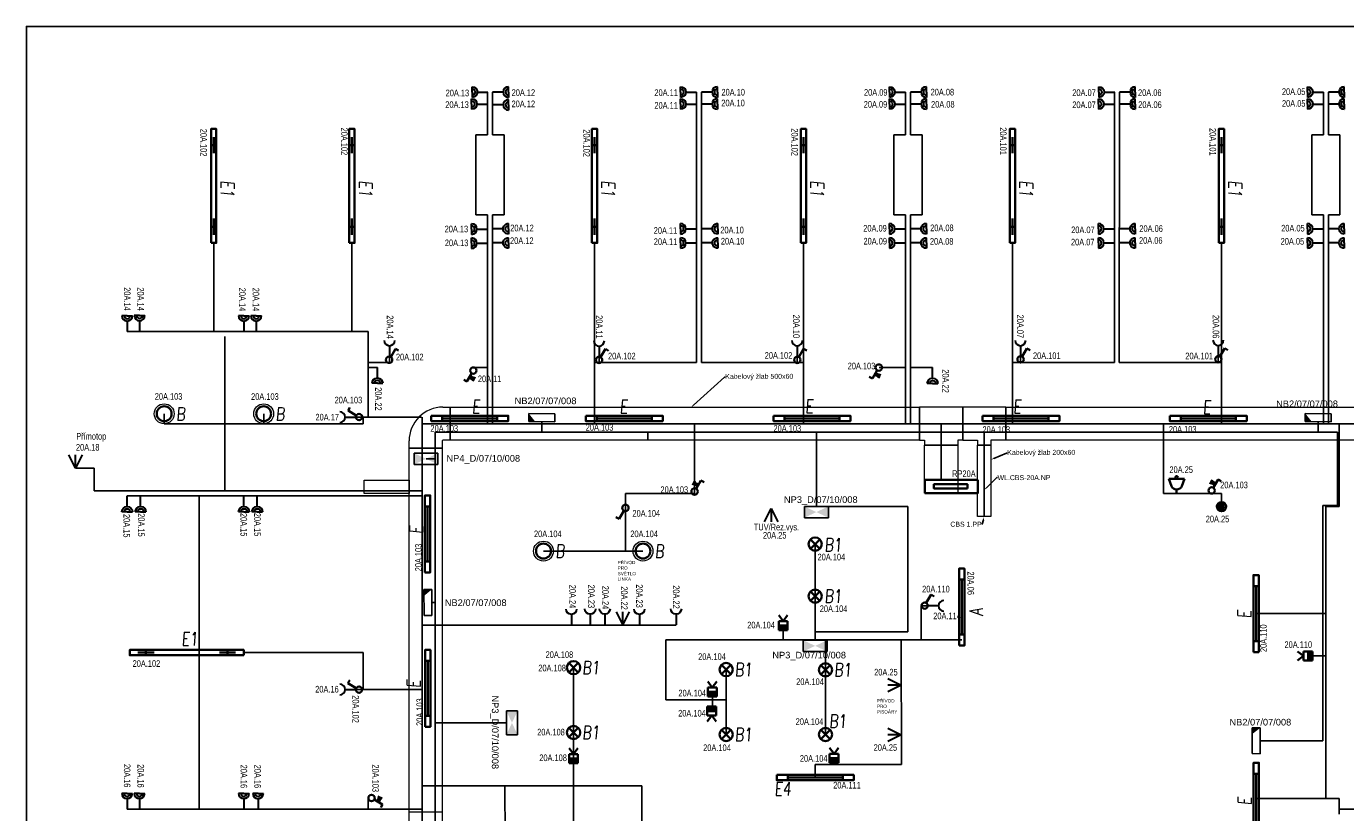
# Model space of a CAD drawing. Header units: millimetres. Extents: x 370888 to 505664, y 284292 to 447185.
# Tile 24 of 41: x 373037 to 392924, y 400219 to 412072. Entities that reach past the tile are written whole.
import ezdxf
from ezdxf import colors
from ezdxf.entities.mleader import LeaderData, LeaderLine
from ezdxf.enums import TextEntityAlignment as Align
from ezdxf.math import Vec2, Vec3

# ---------------------------------------------------------------- set-up
doc = ezdxf.new("R2010")
doc.units = ezdxf.units.MM
doc.header["$LTSCALE"] = 100
doc.layers.get('0').update_dxf_attribs({"color": 21, "linetype": 'CONTINUOUS'})
for name, color, linetype, lineweight in [('2DE_OBL', 91, 'CONTINUOUS', 35), ('2DE_OBL_L1', 91, 'CONTINUOUS', 35), ('CP_DETAL', 33, 'CONTINUOUS', 18), ('E_KABELOVY ŽLAB', 36, 'CONTINUOUS', 25), ('E_NOUZOVÉ+PP OSVĚTLENÍ', 60, 'CONTINUOUS', 25), ('E_ROZVADĚČE', 1, 'CONTINUOUS', 35), ('E_SVĚTLA POPIS', 130, 'CONTINUOUS', 30), ('E_VEDENÍ SILNOPROUD', 50, 'CONTINUOUS', 25), ('E_VEDENÍ_CBS', 214, 'CONTINUOUS', 25), ('E_VYPINACE', 170, 'CONTINUOUS', 35), ('E_ZÁSUVKY POPIS', 111, 'CONTINUOUS', 30), ('E_ZÁSUVKY-DVOJITE', 7, 'CONTINUOUS', 30), ('E_ZÁSUVKY.OST.+VYVODY', 11, 'CONTINUOUS', 30), ('E_ŽLABY', 40, 'CONTINUOUS', 15), ('U1 LIGHTING', 10, 'CONTINUOUS', 35)]:
    doc.layers.add(name, color=color, linetype=linetype, lineweight=lineweight)
for name, color, linetype in [('BEZPECNOSTNE SVETLA', 80, 'CONTINUOUS'), ('E_RÁM', 253, 'CONTINUOUS'), ('GC3_MEP_E_LV_SECURITY LIGHT', 80, 'CONTINUOUS'), ('PIKTOGRAMY', 210, 'CONTINUOUS'), ('PRIPOJKA 230V', 1, 'CONTINUOUS'), ('ŽLAB', 7, 'CONTINUOUS')]:
    doc.layers.add(name, color=color, linetype=linetype)
doc.styles.add('ARIAL', font='arial.ttf')
doc.styles.add('CP_ATTR', font='ROMANS.SHX')
doc.styles.add('CS-ROMANS', font='romans.shx', dxfattribs={"width": 0.75, "oblique": 5})
doc.styles.get("Standard").update_dxf_attribs({"font": 'arial.ttf'})
doc.styles.add('V+P_01_B3_E_FP_001$0$BLOCK', font='romans.shx', dxfattribs={"width": 0.8})

# ---------------------------------------------------------------- blocks, each defined once
blk = doc.blocks.new('A$C3423193F')
at = {"color": 1, "linetype": 'ByBlock'}
for p, q in [((80, 240), (0, 240)), ((80, 240), (160, 240)), ((80, 160), (80, 0))]:
    blk.add_line(p, q, dxfattribs=at)
for radius in [80, 45.2]:
    blk.add_arc((80, 240), radius, 180, 0, dxfattribs=at)
blk = doc.blocks.new('zasuvka_jednoducha')
at = {"color": 1, "lineweight": 30}
blk.add_line((19281, 12983), (19281, 13143), dxfattribs=at)
blk.add_arc((19281, 12903), 80, 0, 180, dxfattribs=at)
blk = doc.blocks.new('*U30')
at = {"color": 0, "linetype": 'ByBlock'}
for p, q in [((24, 249.57), (96, 374.28)), ((96, 374.28), (143.56, 346.82))]:
    blk.add_line(p, q, dxfattribs=at)
blk.add_circle((0, 208), 48, dxfattribs=at)
blk = doc.blocks.new('prepinas-svetel-jednoduchy')
at = {"layer": 'E_VYPINACE', "rotation": 89.99999999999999}
blk.add_blockref('*U30', (208, 2), dxfattribs=at)
blk = doc.blocks.new('E')
at = {"layer": 'U1 LIGHTING', "style": 'CS-ROMANS', "oblique": 5, "width": 0.75}
blk.add_text('E', height=200, dxfattribs=at).set_placement((229480, 21709))
blk = doc.blocks.new('*U32', base_point=(28429, 5840))
at = {"linetype": 'ByBlock'}
blk.add_hatch(color=0, dxfattribs=at).paths.add_polyline_path([(28362, 5840), (28497, 5840), (28497, 5772), (28362, 5772)])
at = {"color": 0, "linetype": 'ByBlock'}
for p, q in [((28429, 5907), (28362, 5997)), ((28429, 5907), (28497, 5997)), ((28362, 5907), (28497, 5907)), ((28362, 5772), (28362, 5907)), ((28362, 5840), (28497, 5840)), ((28497, 5772), (28362, 5772)), ((28497, 5907), (28497, 5772))]:
    blk.add_line(p, q, dxfattribs=at)
blk = doc.blocks.new('pohybove-cidlo-svetla')
at = {"layer": 'E_VYPINACE', "rotation": 180}
blk.add_blockref('*U32', (-1, 30), dxfattribs=at)
blk = doc.blocks.new('*U28', base_point=(57391, -22719))
at = {"lineweight": 30, "ltscale": 0.1}
for p, q in [((57291, -22519), (57391, -22719)), ((57391, -22719), (57391, -22519)), ((57391, -22719), (57491, -22519))]:
    blk.add_line(p, q, dxfattribs=at)
blk = doc.blocks.new('pripojka 230V')
at = {"layer": 'PRIPOJKA 230V', "color": 1, "xscale": -1}
blk.add_blockref('*U28', (0, -2, -40), dxfattribs=at)
blk = doc.blocks.new('Rozvaděč')
at = {"layer": 'E_ROZVADĚČE'}
blk.add_lwpolyline([(2, 6), (802, 6), (802, 206), (2, 206), (2, 6)], dxfattribs=at)
blk.add_lwpolyline([(161, 134), (664, 134), (664, 73), (161, 73)], close=True, dxfattribs=at)
blk = doc.blocks.new('*U24')
at = {"color": 0, "linetype": 'ByBlock'}
for p, q in [((24, 249.57), (96, 374.28)), ((96, 374.28), (143.56, 346.82))]:
    blk.add_line(p, q, dxfattribs=at)
blk.add_circle((0, 208), 48, dxfattribs=at)
blk = doc.blocks.new('tlacitko_prepinac_svetla')
at = {"layer": 'E_VYPINACE'}
for points in [[(16875, 8774), (16940, 8744)], [(16888, 8798), (16951, 8769)], [(16930, 8722), (16960, 8787)]]:
    blk.add_lwpolyline(points, dxfattribs=at)
at = {"layer": 'E_VYPINACE', "rotation": 180}
blk.add_blockref('*U24', (16937, 9090), dxfattribs=at)
blk = doc.blocks.new('*U226')
for p, q in [((0, -250), (0, 250)), ((0, 250), (110, 250)), ((120, 260), (120, 370)), ((120, 370), (620, 370)), ((620, 370), (620, 260)), ((110, -250), (0, -250))]:
    blk.add_line(p, q)
for radius in [510, 10]:
    blk.add_arc((110, 260), radius, 270, 0)
at = {"style": 'CP_ATTR', "flags": 9}
for tag in ['NAME', 'PRODUCER', 'PRODUCT-TYPE', 'ARTICLE', 'FLOW', 'NUMBER', 'SYSTEM', 'FORM', 'SIZE', 'OTHER']:
    blk.add_attdef(tag, (0, 0), '', height=0.0001, dxfattribs=at)
blk = doc.blocks.new('*U228')
for p, q in [((0, -250), (0, 250)), ((0, 250), (10960, 250)), ((10960, 250), (10960, -250)), ((10960, -250), (0, -250))]:
    blk.add_line(p, q)
at = {"style": 'CP_ATTR', "flags": 9}
for tag in ['NAME', 'PRODUCER', 'PRODUCT-TYPE', 'ARTICLE', 'FLOW', 'NUMBER', 'SYSTEM', 'FORM', 'SIZE', 'OTHER']:
    blk.add_attdef(tag, (0, 0), '', height=0.0001, dxfattribs=at)
blk = doc.blocks.new('2DELLI009_CZ')
for p, q in [((-0.5, 0.1), (-0.5, -0.1)), ((-0.5, 0), (0.5, 0)), ((0.5, 0.1), (0.5, -0.1))]:
    blk.add_line(p, q)
blk.add_lwpolyline([(-0.7, 0.2), (0.7, 0.2), (0.7, -0.2), (-0.7, -0.2)], close=True)
at = {"linetype": 'ByBlock', "style": 'CP_ATTR', "flags": 9}
for tag, p in [('NAME', (-0.092, -0.018)), ('GROUP', (-0.092, -0.018)), ('NUMBER', (-0.092, -0.018)), ('PRODUCER', (-0.092, -0.018)), ('ARTICLE', (-0.092, -0.018)), ('CHARACTER', (-0.092, -0.018)), ('VOLTAGE', (-0.092, -0.019)), ('WEIGHT', (-0.092, -0.018)), ('OTHER', (-0.092, -0.018)), ('PRODUCT-TYPE', (-0.092, -0.019)), ('ORDER-NO', (-0.092, -0.019)), ('POWER', (-0.092, -0.019))]:
    blk.add_attdef(tag, text='', height=0.00005, dxfattribs=at).set_placement(p, align=Align.MIDDLE_LEFT)
blk = doc.blocks.new('*U231')
at = {"layer": 'GC3_MEP_E_LV_SECURITY LIGHT', "linetype": 'ByBlock'}
for p, q in [((135, 59), (-255, 61)), ((-255, 61), (-255, -59)), ((135, -61), (135, 59)), ((-255, -59), (135, -61))]:
    blk.add_line(p, q, dxfattribs=at)
at = {"layer": 'GC3_MEP_E_LV_SECURITY LIGHT'}
blk.add_solid([(-255, 61), (-255, -59), (-158, -60)], dxfattribs=at)
at = {"layer": 'BEZPECNOSTNE SVETLA', "style": 'ARIAL'}
blk.add_attdef('BEZ.SV', (52, -54), '', height=100, dxfattribs=at)
blk = doc.blocks.new('*U232')
at = {"layer": 'GC3_MEP_E_LV_SECURITY LIGHT', "linetype": 'ByBlock'}
for p, q in [((-121, 195), (-119, -195)), ((-1, 195), (-121, 195)), ((1, -195), (-1, 195)), ((-119, -195), (1, -195))]:
    blk.add_line(p, q, dxfattribs=at)
at = {"layer": 'GC3_MEP_E_LV_SECURITY LIGHT'}
blk.add_solid([(-1, 195), (-121, 195), (-120, 98)], dxfattribs=at)
at = {"layer": 'BEZPECNOSTNE SVETLA', "style": 'ARIAL'}
blk.add_attdef('BEZ.SV', (52, -54), '', height=100, dxfattribs=at)
blk = doc.blocks.new('*U233')
at = {"layer": 'GC3_MEP_E_LV_SECURITY LIGHT', "linetype": 'ByBlock'}
for p, q in [((-118, 196), (-122, -194)), ((2, 194), (-118, 196)), ((-2, -196), (2, 194)), ((-122, -194), (-2, -196))]:
    blk.add_line(p, q, dxfattribs=at)
at = {"layer": 'GC3_MEP_E_LV_SECURITY LIGHT'}
blk.add_solid([(2, 194), (-118, 196), (-119, 99)], dxfattribs=at)
at = {"layer": 'BEZPECNOSTNE SVETLA', "style": 'ARIAL'}
blk.add_attdef('BEZ.SV', (52, -54), '', height=100, dxfattribs=at)
blk = doc.blocks.new('V+P_01_B3_E_FP_001$0$E-LI-35')
at = {"layer": 'E_NOUZOVÉ+PP OSVĚTLENÍ', "linetype": 'ByBlock'}
for p, q in [((-10.9, -1.9), (10.9, -1.9)), ((-10.9, -12.1), (-10.9, -1.9)), ((10.9, -1.9), (10.9, -12.1)), ((-10.9, -12.1), (10.9, -12.1))]:
    blk.add_line(p, q, dxfattribs=at)
at = {"layer": 'E_NOUZOVÉ+PP OSVĚTLENÍ'}
blk.add_solid([(-10.9, -12.1), (-10.9, -1.9), (10.9, -1.9), (10.9, -12.1)], dxfattribs=at)
at = {"layer": 'E_NOUZOVÉ+PP OSVĚTLENÍ', "style": 'V+P_01_B3_E_FP_001$0$BLOCK', "width": 0.8, "flags": 8}
for tag, p in [('DIVERS.1', (-17.9, -2.1)), ('DIVERS.2', (-16.4, -12))]:
    blk.add_attdef(tag, text='', height=7.25, dxfattribs=at).set_placement(p, align=Align.RIGHT)
at = {"layer": 'E_NOUZOVÉ+PP OSVĚTLENÍ', "style": 'V+P_01_B3_E_FP_001$0$BLOCK', "width": 0.8}
for tag, p, height, flags in [('BLOCKNAME', (-6.8, -1.4), 2.54, 3), ('LEISTUNG', (13.3, -12), 7.25, 8)]:
    blk.add_attdef(tag, p, '', height=height, dxfattribs=dict(at, flags=flags))
blk.add_attdef('STROMKREIS', text='', height=7.25, dxfattribs=at).set_placement((-11.8, -23.8), align=Align.BOTTOM_CENTER)
blk = doc.blocks.new('*U235')
at = {"layer": 'GC3_MEP_E_LV_SECURITY LIGHT', "xscale": 16.54563019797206, "yscale": 16.54563022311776, "zscale": 16.54563022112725}
blk.add_blockref('V+P_01_B3_E_FP_001$0$E-LI-35', (0, 116), dxfattribs=at)
at = {"layer": 'PIKTOGRAMY', "style": 'ARIAL'}
blk.add_attdef('PIKTOGRAM', (162, -40), '', height=100, dxfattribs=at)
blk = doc.blocks.new('2DELLI018_CZ')
for p, q in [((-0.6, 0), (-0.4, 0)), ((-0.5, 0.1), (-0.5, -0.1)), ((0.4, 0), (0.6, 0)), ((0.5, 0.1), (0.5, -0.1))]:
    blk.add_line(p, q)
blk.add_lwpolyline([(-0.7, 0.2), (0.7, 0.2), (0.7, -0.2), (-0.7, -0.2)], close=True)
at = {"linetype": 'ByBlock', "style": 'CP_ATTR', "flags": 9}
for tag, p in [('NAME', (-0.092, -0.018)), ('GROUP', (-0.092, -0.018)), ('NUMBER', (-0.092, -0.018)), ('PRODUCER', (-0.092, -0.018)), ('ARTICLE', (-0.092, -0.018)), ('CHARACTER', (-0.092, -0.018)), ('VOLTAGE', (-0.092, -0.019)), ('WEIGHT', (-0.092, -0.018)), ('OTHER', (-0.092, -0.018)), ('PRODUCT-TYPE', (-0.092, -0.019)), ('ORDER-NO', (-0.092, -0.019)), ('POWER', (-0.092, -0.019))]:
    blk.add_attdef(tag, text='', height=0.00005, dxfattribs=at).set_placement(p, align=Align.MIDDLE_LEFT)
blk = doc.blocks.new('E1')
at = {"layer": 'U1 LIGHTING', "style": 'CS-ROMANS', "oblique": 5, "width": 0.75}
blk.add_text('E1', height=200, dxfattribs=at).set_placement((229480, 21709))
blk = doc.blocks.new('2DELPH010_CZ')
blk.add_ellipse((0, 0), major_axis=(-0.053, 0.053), ratio=1, start_param=3.926991, end_param=10.210176)
at = {"layer": 'CP_DETAL'}
blk.add_ellipse((0, 0), major_axis=(-0.0707, 0.0707), ratio=1, start_param=3.926991, end_param=10.210176, dxfattribs=at)
at = {"linetype": 'ByBlock', "style": 'CP_ATTR', "flags": 9}
for tag in ['NAME', 'GROUP', 'NUMBER', 'PRODUCER', 'ARTICLE', 'PRODUCT-TYPE', 'ORDER-NO', 'CHARACTER', 'POWER', 'VOLTAGE', 'WEIGHT', 'OTHER']:
    blk.add_attdef(tag, text='', height=0.00000005, dxfattribs=at).set_placement((0, 0), align=Align.MIDDLE_LEFT)
blk = doc.blocks.new('B')
at = {"layer": 'U1 LIGHTING', "style": 'CS-ROMANS', "oblique": 5, "width": 0.75}
blk.add_text('B', height=200, dxfattribs=at).set_placement((229480, 21709))
blk = doc.blocks.new('E4')
at = {"layer": 'U1 LIGHTING', "style": 'CS-ROMANS', "oblique": 5, "width": 0.75}
blk.add_text('E4', height=200, dxfattribs=at).set_placement((229480, 21709))
blk = doc.blocks.new('2DELLI_01_CZ')
for p, q in [((-0.354, 0.354), (0.354, -0.354)), ((-0.354, -0.354), (0.354, 0.354))]:
    blk.add_line(p, q)
blk.add_circle((0, 0), 0.5)
at = {"linetype": 'ByBlock', "style": 'CP_ATTR', "flags": 9}
for tag, p in [('NAME', (-0.092, -0.018)), ('GROUP', (-0.092, -0.018)), ('NUMBER', (-0.092, -0.018)), ('PRODUCER', (-0.092, -0.018)), ('ARTICLE', (-0.092, -0.018)), ('CHARACTER', (-0.092, -0.018)), ('VOLTAGE', (-0.092, -0.019)), ('WEIGHT', (-0.092, -0.018)), ('OTHER', (-0.092, -0.018)), ('PRODUCT-TYPE', (-0.092, -0.019)), ('ORDER-NO', (-0.092, -0.019)), ('POWER', (-0.092, -0.019))]:
    blk.add_attdef(tag, text='', height=0.00005, dxfattribs=at).set_placement(p, align=Align.MIDDLE_LEFT)
blk = doc.blocks.new('B1')
at = {"layer": 'U1 LIGHTING', "style": 'CS-ROMANS', "oblique": 5, "width": 0.75}
blk.add_text('B1', height=200, dxfattribs=at).set_placement((229480, 21709))
blk = doc.blocks.new('*U239')
for p, q in [((0, -100), (0, 100)), ((0, 100), (1075, 100)), ((1075, 100), (1075, -100)), ((1075, -100), (0, -100))]:
    blk.add_line(p, q)
at = {"style": 'CP_ATTR', "flags": 9}
for tag in ['NAME', 'PRODUCER', 'PRODUCT-TYPE', 'ARTICLE', 'FLOW', 'NUMBER', 'SYSTEM', 'FORM', 'SIZE', 'OTHER']:
    blk.add_attdef(tag, (0, 0), '', height=0.0001, dxfattribs=at)
blk = doc.blocks.new('*U240')
for p, q in [((0, -250), (0, 250)), ((0, 250), (0, 250)), ((0, 250), (225, 250)), ((225, 325), (225, 325)), ((225, 325), (425, 325)), ((225, 250), (225, 325)), ((425, 325), (425, 325)), ((425, 250), (425, 325)), ((650, 250), (425, 250)), ((650, 250), (650, 250)), ((650, 250), (650, -250)), ((0, -250), (0, -250)), ((0, -250), (650, -250)), ((650, -250), (650, -250))]:
    blk.add_line(p, q)
at = {"style": 'CP_ATTR', "flags": 9}
for tag in ['NAME', 'PRODUCER', 'PRODUCT-TYPE', 'ARTICLE', 'FLOW', 'NUMBER', 'SYSTEM', 'FORM', 'SIZE', 'OTHER']:
    blk.add_attdef(tag, (0, 0), '', height=0.0001, dxfattribs=at)
blk = doc.blocks.new('*U241')
for p, q in [((0, -250), (0, 250)), ((0, 250), (7077, 250)), ((7077, 250), (7077, -250)), ((7077, -250), (0, -250))]:
    blk.add_line(p, q)
at = {"style": 'CP_ATTR', "flags": 9}
for tag in ['NAME', 'PRODUCER', 'PRODUCT-TYPE', 'ARTICLE', 'FLOW', 'NUMBER', 'SYSTEM', 'FORM', 'SIZE', 'OTHER']:
    blk.add_attdef(tag, (0, 0), '', height=0.0001, dxfattribs=at)
blk = doc.blocks.new('CPEL_3386')
blk.add_hatch(color=256).paths.add_polyline_path([(-0.2, 0, 1), (0.2, 0, 1)])
for radius in [0.35, 0.2]:
    blk.add_circle((0, 0), radius)
at = {"linetype": 'ByBlock', "style": 'CP_ATTR', "flags": 9}
for tag, p in [('NAME', (-0.092, -0.018)), ('GROUP', (-0.092, -0.018)), ('NUMBER', (-0.092, -0.018)), ('PRODUCER', (-0.092, -0.018)), ('ARTICLE', (-0.092, -0.018)), ('CHARACTER', (-0.092, -0.018)), ('VOLTAGE', (-0.092, -0.019)), ('WEIGHT', (-0.092, -0.018)), ('OTHER', (-0.092, -0.018)), ('PRODUCT-TYPE', (-0.092, -0.019)), ('ORDER-NO', (-0.092, -0.019)), ('POWER', (-0.092, -0.019))]:
    blk.add_attdef(tag, text='', height=0.00005, dxfattribs=at).set_placement(p, align=Align.MIDDLE_LEFT)
blk = doc.blocks.new('CPEL_1003')
for p, q in [((0, 0), (0, -0.3)), ((-0.4, -0.55), (-0.6, -1.1)), ((0.4, -0.55), (0.6, -1.1)), ((-0.6, -1.1), (0.6, -1.1))]:
    blk.add_line(p, q)
blk.add_circle((0, -1.2), 0.1)
blk.add_arc((0, -0.745), 0.445, 25.98923, 154.01077)
at = {"linetype": 'ByBlock', "style": 'CP_ATTR', "flags": 9}
for tag, p in [('NAME', (-0.092, -0.018)), ('GROUP', (-0.092, -0.018)), ('NUMBER', (-0.092, -0.018)), ('PRODUCER', (-0.092, -0.018)), ('ARTICLE', (-0.092, -0.018)), ('CHARACTER', (-0.092, -0.018)), ('VOLTAGE', (-0.092, -0.019)), ('WEIGHT', (-0.092, -0.018)), ('OTHER', (-0.092, -0.018)), ('PRODUCT-TYPE', (-0.092, -0.019)), ('ORDER-NO', (-0.092, -0.019)), ('POWER', (-0.092, -0.019))]:
    blk.add_attdef(tag, text='', height=0.00005, dxfattribs=at).set_placement(p, align=Align.MIDDLE_LEFT)
blk = doc.blocks.new('*U242')
for p, q in [((0, -250), (0, 250)), ((0, 250), (6662.5, 250)), ((6662.5, 250), (6662.5, -250)), ((6662.5, -250), (0, -250))]:
    blk.add_line(p, q)
at = {"style": 'CP_ATTR', "flags": 9}
for tag in ['NAME', 'PRODUCER', 'PRODUCT-TYPE', 'ARTICLE', 'FLOW', 'NUMBER', 'SYSTEM', 'FORM', 'SIZE', 'OTHER']:
    blk.add_attdef(tag, (0, 0), '', height=0.0001, dxfattribs=at)
blk = doc.blocks.new('*U243')
for p, q in [((0, -250), (0, 250)), ((0, 250), (0, 250)), ((0, 250), (75, 250)), ((75, 325), (75, 325)), ((75, 325), (575, 325)), ((75, 250), (75, 325)), ((575, 325), (575, 325)), ((575, 250), (575, 325)), ((650, 250), (575, 250)), ((650, 250), (650, 250)), ((650, 250), (650, -250)), ((0, -250), (0, -250)), ((0, -250), (650, -250)), ((650, -250), (650, -250))]:
    blk.add_line(p, q)
at = {"style": 'CP_ATTR', "flags": 9}
for tag in ['NAME', 'PRODUCER', 'PRODUCT-TYPE', 'ARTICLE', 'FLOW', 'NUMBER', 'SYSTEM', 'FORM', 'SIZE', 'OTHER']:
    blk.add_attdef(tag, (0, 0), '', height=0.0001, dxfattribs=at)
blk = doc.blocks.new('*U244')
for p, q in [((0, -250), (0, 250)), ((0, 250), (721, 250)), ((721, 250), (721, -250)), ((721, -250), (0, -250))]:
    blk.add_line(p, q)
at = {"style": 'CP_ATTR', "flags": 9}
for tag in ['NAME', 'PRODUCER', 'PRODUCT-TYPE', 'ARTICLE', 'FLOW', 'NUMBER', 'SYSTEM', 'FORM', 'SIZE', 'OTHER']:
    blk.add_attdef(tag, (0, 0), '', height=0.0001, dxfattribs=at)
blk = doc.blocks.new('*U245')
for p, q in [((0, -100), (0, 100)), ((0, 100), (676, 100)), ((676, 100), (676, -100)), ((676, -100), (0, -100))]:
    blk.add_line(p, q)
at = {"linetype": 'ByBlock', "style": 'CP_ATTR', "flags": 9}
for tag in ['NAME', 'PRODUCER', 'PRODUCT-TYPE', 'ARTICLE', 'FLOW', 'NUMBER', 'SYSTEM', 'FORM', 'SIZE', 'OTHER']:
    blk.add_attdef(tag, (0, 0), '', height=0.0001, dxfattribs=at)
blk = doc.blocks.new('*U246')
at = {"layer": 'GC3_MEP_E_LV_SECURITY LIGHT', "xscale": 16.54563019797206, "yscale": 16.54563022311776, "zscale": 16.54563022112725}
blk.add_blockref('V+P_01_B3_E_FP_001$0$E-LI-35', (0, 116), dxfattribs=at)
at = {"layer": 'PIKTOGRAMY', "style": 'ARIAL'}
blk.add_attdef('PIKTOGRAM', (162, -40), '', height=100, dxfattribs=at)
blk = doc.blocks.new('A')
at = {"layer": 'U1 LIGHTING', "style": 'CS-ROMANS', "oblique": 5, "width": 0.75}
blk.add_text('A', height=200, dxfattribs=at).set_placement((229480, 21709))

msp = doc.modelspace()

# ---------------------------------------------------------------- linework, layer by layer
for p, q in [((376028, 405066), (376028, 407395)), ((375642, 404995), (375642, 400270))]:
    msp.add_line(p, q)
at = {"layer": 'E_RÁM', "color": 252, "true_color": 0x939598}
msp.add_lwpolyline([(399617, 388392), (373037, 388392), (373037, 412072), (399617, 412072)], close=True, dxfattribs=at)
at = {"layer": 'E_VEDENÍ SILNOPROUD'}
for p, q in [((379989, 411082), (379989, 410435)), ((380064, 411082), (380064, 410435)), ((383139, 411082), (383139, 407007)), ((383214, 411082), (383214, 407007)), ((386289, 411082), (386289, 410435)), ((386364, 411082), (386364, 410435)), ((389439, 411082), (389439, 407007)), ((389514, 411082), (389509, 407007)), ((392589, 411082), (392589, 410435)), ((392664, 411082), (392664, 410435)), ((379989, 410435), (379814, 410435)), ((379814, 410435), (379814, 409230)), ((380064, 410435), (380239, 410435)), ((380239, 410435), (380239, 409230)), ((386289, 410435), (386114, 410435)), ((386114, 410435), (386114, 409230)), ((386364, 410435), (386539, 410435)), ((386539, 410435), (386539, 409230)), ((392589, 410435), (392414, 410435)), ((392414, 410435), (392414, 409472)), ((392664, 410435), (392839, 410435)), ((392839, 410435), (392839, 409230)), ((392414, 409472), (392414, 409230)), ((379814, 409230), (379989, 409230)), ((379989, 409230), (379989, 406082)), ((380239, 409230), (380064, 409230)), ((380064, 409230), (380064, 406082)), ((386114, 409230), (386289, 409230)), ((386289, 409230), (386289, 406082)), ((386539, 409230), (386364, 409230)), ((386364, 409230), (386364, 406082)), ((392414, 409230), (392589, 409230)), ((392589, 409230), (392589, 406082)), ((392839, 409230), (392664, 409230)), ((392664, 409230), (392664, 406082)), ((375860, 408807), (375860, 407470)), ((377944, 408807), (377944, 407470)), ((381602, 408807), (381602, 406082)), ((384752, 408807), (384752, 406082)), ((387902, 408807), (387902, 406082)), ((391052, 408807), (391052, 407007)), ((374556, 407470), (378189, 407470)), ((378189, 406181), (378189, 407470)), ((391003, 407101), (391003, 407007)), ((378512, 407007), (378189, 407003)), ((378328, 406932), (378189, 406932)), ((378511, 407098), (378512, 407007)), ((379777, 406932), (379989, 406932)), ((381670, 407007), (381602, 407007)), ((381670, 407090), (381670, 407007)), ((383139, 407007), (381670, 407007)), ((383214, 407007), (384657, 407007)), ((384657, 407096), (384657, 407007)), ((384657, 407007), (384752, 407007)), ((386289, 406932), (385890, 406932)), ((386698, 406929), (386364, 406929)), ((389439, 407007), (387902, 407007)), ((388022, 407097), (388022, 407007)), ((389509, 407007), (391003, 407007)), ((391003, 407007), (391052, 407007)), ((391052, 407007), (391052, 406082)), ((375114, 406232), (375114, 406078)), ((376614, 406232), (376614, 406078)), ((378003, 406181), (378992, 406180)), ((378114, 406078), (378114, 406181)), ((379001, 406180), (379001, 394383)), ((375114, 406078), (378114, 406078)), ((394539, 406082), (379001, 406082)), ((383111, 405032), (383111, 406082)), ((386827, 405236), (386827, 406082)), ((390177, 405032), (390177, 406082)), ((392827, 404995), (392827, 406082)), ((373777, 405412), (374056, 405412)), ((374056, 405412), (374056, 405070)), ((374056, 405070), (374056, 405070)), ((374056, 405070), (379001, 405070)), ((374556, 404995), (379001, 404995)), ((382068, 404813), (382068, 405032)), ((382068, 405032), (383111, 405032)), ((390177, 405032), (391052, 405032)), ((390177, 405032), (391052, 405032)), ((391052, 404832), (391052, 405032)), ((392827, 404832), (392827, 404995)), ((382068, 404813), (382068, 404162)), ((392627, 400432), (392627, 404832)), ((392627, 404832), (392827, 404832)), ((380832, 404162), (382332, 404162)), ((384927, 402822), (384927, 404268)), ((386527, 402822), (386527, 403338)), ((386627, 403337), (386527, 403338)), ((391574, 403220), (392627, 403220)), ((382831, 403047), (379001, 403047)), ((384444, 402970), (384444, 402822)), ((384482, 402822), (382677, 402822)), ((382677, 402822), (382677, 401922)), ((386225, 402822), (384482, 402822)), ((385083, 401397), (385083, 402822)), ((386227, 400947), (386225, 402822)), ((386225, 402822), (386527, 402822)), ((386527, 402822), (387137, 402822)), ((376314, 402632), (378114, 402632)), ((378114, 402632), (378114, 402078)), ((392426, 402582), (392627, 402582)), ((381286, 402405), (381286, 401952)), ((383586, 402375), (383586, 401922)), ((378003, 402075), (378114, 402075)), ((378114, 402078), (379001, 402078)), ((378114, 402075), (378114, 402078)), ((381286, 401952), (381284, 400622)), ((383381, 401972), (383381, 401822)), ((382675, 401922), (383586, 401922)), ((383586, 401922), (383586, 401397)), ((384929, 400748), (384929, 400947)), ((384929, 400947), (386227, 400947)), ((385213, 400972), (385213, 400947)), ((382317, 400622), (379001, 400622)), ((380252, 399847), (380249, 400622)), ((381284, 399847), (381284, 400622)), ((382317, 399847), (382317, 400622)), ((378189, 400270), (378189, 400440)), ((392627, 400432), (391577, 400432)), ((392827, 400432), (392627, 400432)), ((392827, 400270), (392827, 400432)), ((374554, 400270), (379001, 400270)), ((398096, 400270), (392827, 400270)), ((392827, 400270), (392827, 400195))]:
    msp.add_line(p, q, dxfattribs=at)
at = {"layer": 'E_VEDENÍ_CBS'}
for p, q in [((380806, 406114), (380806, 405957)), ((392512, 406114), (392512, 405957)), ((379199, 405957), (392512, 405957)), ((379199, 405957), (379199, 394574)), ((382404, 405847), (382404, 405957)), ((384946, 404834), (384946, 405957)), ((387477, 404682), (387477, 405957)), ((392583, 405957), (392512, 405957)), ((392583, 405957), (392802, 405957)), ((392802, 405957), (392802, 404850)), ((379061, 405553), (379199, 405553)), ((386327, 404832), (384946, 404834)), ((386326, 402947), (386327, 404832)), ((392583, 401304), (392583, 404850)), ((392802, 404850), (392583, 404850)), ((379150, 403388), (379199, 403388)), ((384928, 402847), (384927, 402947)), ((384927, 402947), (386326, 402947)), ((384928, 402817), (384928, 402847)), ((380273, 401573), (379199, 401573)), ((391636, 401304), (392583, 401304))]:
    msp.add_line(p, q, dxfattribs=at)
at = {"layer": 'E_ŽLABY'}
for p, q in [((391579, 402638), (391579, 402632)), ((378805, 400232), (379305, 400232))]:
    msp.add_line(p, q, dxfattribs=at)

# ---------------------------------------------------------------- block references
for name, p, rotation in [('E1', (354258, 639229), 270), ('E1', (356342, 639229), 270), ('E1', (360000, 639229), 270), ('E1', (363150, 639229), 270), ('E1', (366300, 639229), 270), ('E1', (369450, 639229), 270), ('Rozvaděč', (387383, 405242), 180)]:
    msp.add_blockref(name, p, dxfattribs=dict(rotation=rotation))
msp.add_blockref('E1', (145892, 381030))
at = {"layer": '2DE_OBL', "xscale": 1228.571428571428, "yscale": 200, "zscale": 1000}
for p, rotation in [((375860, 409667), 89.99999999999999), ((377944, 409667), 89.99999999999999), ((381602, 409667), 89.99999999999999), ((384752, 409667), 89.99999999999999), ((387902, 409667), 89.99999999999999), ((391052, 409667), 89.99999999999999), ((375454, 402632), 180)]:
    msp.add_blockref('2DELLI018_CZ', p, dxfattribs=dict(at, rotation=rotation))
at = {"layer": '2DE_OBL'}
for name, p, xscale, yscale, zscale in [('2DELPH010_CZ', (375114, 406232), 1500, 1500, 252.5252525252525), ('2DELPH010_CZ', (376614, 406232), 1500, 1500, 252.5252525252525), ('2DELPH010_CZ', (380832, 404162), 1500, 1500, 252.5252525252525), ('2DELPH010_CZ', (382332, 404162), 1500, 1500, 252.5252525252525), ('2DELLI_01_CZ', (384927, 404268), 200, 200, 100), ('2DELLI_01_CZ', (384927, 403482), 200, 200, 100), ('2DELLI_01_CZ', (381286, 402405), 200, 200, 100), ('2DELLI_01_CZ', (383586, 402375), 200, 200, 100), ('2DELLI_01_CZ', (385083, 402372), 200, 200, 100), ('2DELLI_01_CZ', (381286, 401427), 200, 200, 100), ('2DELLI_01_CZ', (383586, 401397), 200, 200, 100), ('2DELLI_01_CZ', (385083, 401397), 200, 200, 100)]:
    msp.add_blockref(name, p, dxfattribs=dict(at, xscale=xscale, yscale=yscale, zscale=zscale))
at = {"layer": '2DE_OBL_L1', "xscale": 828.5714285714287, "yscale": 200, "zscale": 1000}
for p in [(379721, 406163), (382050, 406163), (384880, 406163), (388031, 406162), (390853, 406163), (384929, 400748)]:
    msp.add_blockref('2DELLI009_CZ', p, dxfattribs=at)
at = {"layer": '2DE_OBL_L1', "xscale": 828.5714285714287, "yscale": 200, "zscale": 1000, "rotation": 90}
for p in [(379085, 404421), (387137, 403318), (391574, 403220), (379088, 402093), (391577, 400391)]:
    msp.add_blockref('2DELLI009_CZ', p, dxfattribs=at)
at = {"layer": 'E_NOUZOVÉ+PP OSVĚTLENÍ'}
ref = msp.add_blockref('*U231', (380866, 406174), dxfattribs=at)
ref.add_attrib('BEZ.SV', 'NB2/07/07/008', (380397, 406377), dxfattribs={"layer": 'BEZPECNOSTNE SVETLA', "height": 100, "style": 'ARIAL'})
ref = msp.add_blockref('*U231', (392572, 406174), dxfattribs=at)
ref.add_attrib('BEZ.SV', 'NB2/07/07/008', (391877, 406332), dxfattribs={"layer": 'BEZPECNOSTNE SVETLA', "height": 100, "style": 'ARIAL'})
ref = msp.add_blockref('*U235', (379061, 405553), dxfattribs=at)
ref.add_attrib('PIKTOGRAM', 'NP4_D/07/10/008', (379369, 405510), dxfattribs={"height": 100, "style": 'ARIAL'})
ref = msp.add_blockref('*U235', (384946, 404750), dxfattribs=at)
ref.add_attrib('PIKTOGRAM', 'NP3_D/07/10/008', (384457, 404888), dxfattribs={"height": 100, "style": 'ARIAL'})
ref = msp.add_blockref('*U232', (379150, 403388), dxfattribs=at)
ref.add_attrib('BEZ.SV', 'NB2/07/07/008', (379344, 403334), dxfattribs={"layer": 'BEZPECNOSTNE SVETLA', "height": 100, "style": 'ARIAL'})
ref = msp.add_blockref('*U235', (384928, 402733), dxfattribs=at)
ref.add_attrib('PIKTOGRAM', 'NP3_D/07/10/008', (384282, 402544), dxfattribs={"height": 100, "style": 'ARIAL'})
ref = msp.add_blockref('*U246', (380357, 401573), dxfattribs=dict(at, rotation=270))
ref.add_attrib('PIKTOGRAM', 'NP3_D/07/10/008', (380054, 401986), dxfattribs={"height": 100, "rotation": 270, "style": 'ARIAL'})
ref = msp.add_blockref('*U233', (391636, 401304), dxfattribs=at)
ref.add_attrib('BEZ.SV', 'NB2/07/07/008', (391173, 401533), dxfattribs={"layer": 'BEZPECNOSTNE SVETLA', "height": 100, "style": 'ARIAL'})
at = {"layer": 'E_VEDENÍ_CBS', "rotation": 90}
msp.add_blockref('A', (409163, 173707), dxfattribs=at)
at = {"layer": 'E_VYPINACE'}
for name, p, rotation in [('prepinas-svetel-jednoduchy', (378503, 407046), 270), ('prepinas-svetel-jednoduchy', (381668, 407044), 270), ('prepinas-svetel-jednoduchy', (384656, 407045), 270), ('prepinas-svetel-jednoduchy', (388022, 407052), 270), ('prepinas-svetel-jednoduchy', (391003, 407054), 270), ('tlacitko_prepinac_svetla', (407842, 413958), 180)]:
    msp.add_blockref(name, p, dxfattribs=dict(at, rotation=rotation))
at = {"layer": 'E_VYPINACE', "xscale": 200, "yscale": 200, "zscale": 200, "rotation": 180}
msp.add_blockref('CPEL_1003', (390377, 405032), dxfattribs=at)
at = {"layer": 'E_VYPINACE', "xscale": 200, "yscale": 200, "zscale": 200}
msp.add_blockref('CPEL_3386', (391052, 404832), dxfattribs=at)
at = {"layer": 'E_ZÁSUVKY-DVOJITE', "xscale": -1}
for p, rotation in [((379995, 411162), 89.99999999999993), ((383139, 411162), 89.99999999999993), ((386289, 411162), 89.99999999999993), ((389444, 411162), 89.99999999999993), ((392589, 411162), 89.99999999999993), ((379989, 410982), 89.99999999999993), ((383139, 410982), 89.99999999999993), ((386289, 410982), 89.99999999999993), ((389439, 410982), 89.99999999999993), ((392589, 410982), 89.99999999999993), ((380064, 408941), 269.9999999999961), ((383219, 408941), 269.9999999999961), ((386364, 408941), 269.9999999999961), ((389514, 408941), 269.9999999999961), ((392664, 408941), 269.9999999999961), ((380064, 408727), 269.9999999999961), ((383219, 408727), 269.9999999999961), ((386364, 408727), 269.9999999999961), ((389514, 408727), 269.9999999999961), ((392664, 408727), 269.9999999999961), ((378248, 406932), 180), ((386618, 406929), 180), ((374476, 404995), 180), ((374679, 404995), 180), ((376236, 404995), 180), ((376437, 404995), 180)]:
    msp.add_blockref('A$C3423193F', p, dxfattribs=dict(at, rotation=rotation))
at = {"layer": 'E_ZÁSUVKY-DVOJITE'}
for p, rotation in [((380064, 411162), 270), ((383214, 411162), 270), ((386364, 411162), 270), ((389514, 411162), 270), ((392664, 411162), 270), ((380064, 410970), 270), ((383214, 410982), 270), ((386364, 410982), 270), ((389514, 410982), 270), ((392664, 410982), 270), ((379989, 408937), 89.99999999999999), ((383139, 408941), 89.99999999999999), ((386289, 408941), 89.99999999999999), ((389439, 408941), 89.99999999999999), ((392589, 408941), 89.99999999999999), ((379989, 408723), 89.99999999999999), ((383139, 408727), 89.99999999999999), ((386289, 408727), 89.99999999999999), ((389439, 408727), 89.99999999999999), ((392589, 408727), 89.99999999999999)]:
    msp.add_blockref('A$C3423193F', p, dxfattribs=dict(at, rotation=rotation))
for p in [(374476, 407470), (374663, 407474), (376234, 407470), (376421, 407470), (374474, 400270), (374661, 400270), (376234, 400270), (376449, 400269)]:
    msp.add_blockref('A$C3423193F', p, dxfattribs=at)
at = {"layer": 'E_ZÁSUVKY.OST.+VYVODY', "color": 1}
for name, p, rotation in [('zasuvka_jednoducha', (397792, 420241), 180), ('zasuvka_jednoducha', (400951, 420234), 180), ('zasuvka_jednoducha', (403938, 420239), 180), ('zasuvka_jednoducha', (407303, 420241), 180), ('zasuvka_jednoducha', (410285, 420244), 180), ('zasuvka_jednoducha', (364860, 425462), 270), ('tlacitko_prepinac_svetla', (400046, 413942), 180), ('zasuvka_jednoducha', (399770, 384056), 89.99999999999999), ('zasuvka_jednoducha', (364859, 421356), 270), ('tlacitko_prepinac_svetla', (387122, 383503), 89.99999999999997)]:
    msp.add_blockref(name, p, dxfattribs=dict(at, rotation=rotation))
for p in [(362838, 398002), (368950, 398047)]:
    msp.add_blockref('tlacitko_prepinac_svetla', p, dxfattribs=at)
at = {"layer": 'E_ZÁSUVKY.OST.+VYVODY'}
for p, rotation in [((384264, 404802), 180), ((386222, 402140), 90), ((386222, 401392), 90)]:
    msp.add_blockref('pripojka 230V', p, dxfattribs=dict(at, rotation=rotation))
at = {"layer": 'E_ZÁSUVKY.OST.+VYVODY', "color": 1, "xscale": -1, "rotation": 180}
for p in [(361971, 416191), (362254, 416193), (362475, 416194), (362996, 416191), (363550, 416194)]:
    msp.add_blockref('zasuvka_jednoducha', p, dxfattribs=at)
at = {"layer": 'E_ZÁSUVKY.OST.+VYVODY', "xscale": -1}
msp.add_blockref('pripojka 230V', (382027, 403049, 40), dxfattribs=at)
at = {"layer": 'E_ŽLABY'}
for name, p in [('B', (145814, 384420)), ('B', (147314, 384420)), ('*U242', (387802, 406082)), ('*U245', (378129, 405132)), ('B1', (155587, 382448)), ('B', (151532, 382350)), ('B', (153032, 382350)), ('B1', (155587, 381673)), ('B1', (151936, 380596)), ('B1', (154236, 380566)), ('B1', (155733, 380563)), ('B1', (155658, 379790)), ('B1', (151936, 379618)), ('B1', (154236, 379588)), ('E4', (154833, 378771))]:
    msp.add_blockref(name, p, dxfattribs=at)
at = {"layer": 'E_ŽLABY', "zscale": 50, "rotation": 180}
for name, p in [('*U226', (379425, 406082)), ('*U243', (387152, 406082)), ('*U240', (387802, 406082))]:
    msp.add_blockref(name, p, dxfattribs=at)
at = {"layer": 'E_ŽLABY'}
for name, p, rotation in [('*U241', (386502, 406082), 180), ('*U228', (379055, 405712), 270), ('*U244', (386827, 405757), 270), ('*U239', (387477, 404682), 90.00000000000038)]:
    msp.add_blockref(name, p, dxfattribs=dict(at, rotation=rotation))
at = {"layer": 'U1 LIGHTING'}
for p in [(150272, 384531), (152499, 384533), (155296, 384538), (158430, 384534), (161290, 384524)]:
    msp.add_blockref('E', p, dxfattribs=at)
at = {"layer": 'U1 LIGHTING', "rotation": 90}
for p in [(400724, 174942), (413209, 173669), (400686, 172618), (413216, 170852)]:
    msp.add_blockref('E', p, dxfattribs=at)
at = {"layer": 'ŽLAB'}
for name, p in [('prepinas-svetel-jednoduchy', (378052, 406181)), ('pripojka 230V', (373777, 405416)), ('prepinas-svetel-jednoduchy', (378051, 402071)), ('pohybove-cidlo-svetla', (383371, 401721))]:
    msp.add_blockref(name, p, dxfattribs=at)
for name, p, rotation in [('prepinas-svetel-jednoduchy', (382070, 404813), 89.99999999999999), ('prepinas-svetel-jednoduchy', (386577, 403340), 270), ('pohybove-cidlo-svetla', (384444, 403068), 180), ('pohybove-cidlo-svetla', (392328, 402581), 269.9999999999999), ('pohybove-cidlo-svetla', (383374, 402070), 180), ('pohybove-cidlo-svetla', (381283, 401065), 180), ('pohybove-cidlo-svetla', (385212, 401070), 180)]:
    msp.add_blockref(name, p, dxfattribs=dict(at, rotation=rotation))

# ---------------------------------------------------------------- texts
at = {"layer": 'E_SVĚTLA POPIS', "width": 0.8}
for s, rotation, p in [('20A.102', 270, (375659, 410528)), ('20A.102', 270, (377781, 410546)), ('20A.102', 270, (381433, 410520)), ('20A.102', 270, (384570, 410535)), ('20A.101', 270, (387713, 410551)), ('20A.101', 270, (390872, 410540)), ('20A.07', 270, (387970, 407727)), ('20A.103', 90, (378996, 403857)), ('20A.06', 270, (387224, 403855)), ('20A.110', 90, (391734, 402640)), ('20A.102', 270, (377952, 401988)), ('20A.103', 90, (379017, 401526)), ('20A.103', 270, (378251, 400946))]:
    msp.add_text(s, height=100, rotation=rotation, dxfattribs=at).set_placement(p)
for s, p in [('20A.102', (378608, 407038)), ('20A.102', (381805, 407052)), ('20A.102', (384167, 407062)), ('20A.101', (388211, 407057)), ('20A.101', (390508, 407054)), ('20A.103', (385418, 406903)), ('20A.11', (379843, 406709)), ('20A.103', (374972, 406443)), ('20A.103', (376424, 406442)), ('20A.103', (377683, 406389)), ('20A.103', (379128, 405962)), ('20A.103', (381469, 405977)), ('20A.103', (384300, 405962)), ('20A.103', (387450, 405944)), ('20A.103', (390260, 405949)), ('20A.103', (382596, 405038)), ('20A.103', (391034, 405109)), ('20A.104', (382173, 404681)), ('20A.104', (380689, 404372)), ('20A.104', (382141, 404372)), ('20A.104', (384964, 404022)), ('20A.110', (386540, 403539)), ('20A.104', (384997, 403243)), ('20A.104', (383904, 402997)), ('20A.110', (392003, 402702)), ('20A.108', (380864, 402551)), ('20A.104', (383164, 402521)), ('20A.102', (374638, 402417)), ('20A.108', (380754, 402349)), ('20A.104', (384642, 402143)), ('20A.104', (382866, 401971)), ('20A.104', (382862, 401668)), ('20A.104', (384634, 401542)), ('20A.108', (380737, 401383)), ('20A.104', (383239, 401147)), ('20A.108', (380769, 400996)), ('20A.104', (384697, 400986)), ('20A.111', (385200, 400583))]:
    msp.add_text(s, height=100, dxfattribs=at).set_placement(p)
at = {"layer": 'E_ZÁSUVKY POPIS', "width": 0.8}
for s, p in [('20A.13', (379357, 411019)), ('20A.12', (380352, 411024)), ('20A.11', (382504, 411024)), ('20A.10', (383515, 411030)), ('20A.09', (385664, 411027)), ('20A.08', (386668, 411031)), ('20A.07', (388804, 411023)), ('20A.06', (389795, 411023)), ('20A.05', (391964, 411038)), ('20A.13', (379352, 410843)), ('20A.12', (380351, 410854)), ('20A.11', (382504, 410831)), ('20A.10', (383513, 410868)), ('20A.09', (385660, 410847)), ('20A.08', (386675, 410848)), ('20A.07', (388804, 410840)), ('20A.06', (389798, 410842)), ('20A.05', (391965, 410861)), ('20A.13', (379342, 408968)), ('20A.12', (380328, 408792)), ('20A.12', (380331, 408983)), ('20A.11', (382494, 408945)), ('20A.10', (383498, 408952)), ('20A.09', (385653, 408979)), ('20A.08', (386661, 408985)), ('20A.07', (388787, 408955)), ('20A.06', (389810, 408795)), ('20A.06', (389815, 408974)), ('20A.05', (391953, 408980)), ('20A.13', (379345, 408759)), ('20A.11', (382495, 408777)), ('20A.10', (383506, 408784)), ('20A.09', (385656, 408784)), ('20A.08', (386658, 408781)), ('20A.07', (388784, 408770)), ('20A.05', (391945, 408782)), ('20A.17', (377395, 406131)), ('Přímotop', (373788, 405843)), ('20A.18', (373784, 405677)), ('RP20A', (386993, 405279)), ('20A.25', (390268, 405340)), ('TUV/Rez.vys.', (384003, 404474)), ('20A.25', (390816, 404596)), ('20A.25', (384141, 404351)), ('20A.114', (386708, 403135)), ('20A.25', (385817, 402287)), ('20A.16', (377391, 402030)), ('20A.25', (385809, 401151))]:
    msp.add_text(s, height=100, dxfattribs=at).set_placement(p)
for s, p in [('20A.14', (374507, 408140)), ('20A.14', (374710, 408138)), ('20A.14', (376243, 408132)), ('20A.14', (376447, 408132)), ('20A.14', (378470, 407717)), ('20A.11', (381623, 407719)), ('20A.10', (384593, 407726)), ('20A.06', (390919, 407722)), ('20A.22', (386846, 406902)), ('20A.22', (378294, 406633)), ('20A.15', (374500, 404721)), ('20A.15', (374720, 404733)), ('20A.15', (376264, 404737)), ('20A.15', (376470, 404739)), ('20A.24', (381221, 403654)), ('20A.23', (381504, 403656)), ('20A.24', (381717, 403639)), ('20A.22', (382000, 403631, 40)), ('20A.23', (382229, 403661)), ('20A.22', (382783, 403647)), ('20A.16', (374506, 400953)), ('20A.16', (374711, 400950)), ('20A.16', (376265, 400942)), ('20A.16', (376474, 400942))]:
    msp.add_text(s, height=100, rotation=270, dxfattribs=at).set_placement(p)
at = {"layer": 'E_ZÁSUVKY POPIS', "char_height": 50, "attachment_point": 1}
for s, insert in [('PŘÍVOD PRO SVĚTLO\\PLINKA', (381950, 404015)), ('PŘÍVOD PRO PISOÁRY', (385857, 401930))]:
    msp.add_mtext_dynamic_manual_height_columns(s, width=210, gutter_width=12.5, heights=[0], dxfattribs=dict(at, insert=insert))

# ---------------------------------------------------------------- leaders
at = {"layer": 'E_KABELOVY ŽLAB'}
ml = msp.add_multileader_mtext('Standard', dxfattribs=at)
ml.set_content('Kabelový žlab 500x60', color=256, style='ARIAL')
ml.set_leader_properties()
ml.build(insert=Vec2(0, 0))
ml.multileader.update_dxf_attribs({"arrow_head_size": 50})
ctx = ml.context
ctx.base_point, ctx.char_height, ctx.arrow_head_size, ctx.plane_origin = Vec3(383570, 406786), 75, 50, Vec3(383043, 406319)
notes = []
notes.append((ctx, [(0, (1, 1, 0), (383562, 406786), (1, 0), 8, [(0, [(383055, 406328)], 0, [])])]))
ctx.mtext.insert, ctx.mtext.flow_direction = Vec3(383572, 406834), 5
ml = msp.add_multileader_mtext('Standard', dxfattribs=at)
ml.set_content('Kabelový žlab 200x60', color=256, style='ARIAL')
ml.set_leader_properties()
ml.build(insert=Vec2(0, 0))
ml.multileader.update_dxf_attribs({"arrow_head_size": 50})
ctx = ml.context
ctx.base_point, ctx.char_height, ctx.arrow_head_size, ctx.plane_origin = Vec3(387821, 405639), 75, 50, Vec3(387564, 405210)
notes.append((ctx, [(0, (1, 1, 0), (387813, 405639), (1, 0), 8, [(0, [(387577, 405541)], 0, [])])]))
ctx.mtext.insert, ctx.mtext.flow_direction = Vec3(387823, 405688), 5
at = {"layer": 'E_VEDENÍ_CBS'}
ml = msp.add_multileader_mtext('Standard', dxfattribs=at)
ml.set_content('WL.CBS-20A.NP', color=256, style='ARIAL')
ml.set_leader_properties()
ml.build(insert=Vec2(0, 0))
ml.multileader.update_dxf_attribs({"arrow_head_size": 50})
ctx = ml.context
ctx.base_point, ctx.char_height, ctx.arrow_head_size, ctx.plane_origin = Vec3(387675, 405269), 75, 50, Vec3(388177, 405073)
notes.append((ctx, [(0, (1, 1, 0), (387667, 405269), (1, 0), 8, [(0, [(387474, 405082)], 0, [])])]))
ctx.mtext.insert, ctx.mtext.flow_direction = Vec3(387677, 405307), 5
ml = msp.add_multileader_mtext('Standard', dxfattribs=at)
ml.set_content('CBS 1.PP', color=256, style='ARIAL')
ml.set_leader_properties()
ml.build(insert=Vec2(0, 0))
ml.multileader.update_dxf_attribs({"arrow_head_size": 50})
ctx = ml.context
ctx.base_point, ctx.char_height, ctx.arrow_head_size, ctx.plane_origin = Vec3(386973, 404567), 75, 50, Vec3(387475, 404371)
ctx.text_align_type = 2
notes.append((ctx, [(0, (1, 1, 0), (387447, 404567), (-1, 0), 8, [(0, [(387476, 404683)], 0, [])])]))
ctx.mtext.insert, ctx.mtext.alignment, ctx.mtext.flow_direction = Vec3(387437, 404605), 3, 5
for ctx, leaders in notes:
    for number, flags, end, landing, length, lines in leaders:
        leader = LeaderData()
        leader.index, (leader.has_last_leader_line, leader.has_dogleg_vector, leader.attachment_direction) = number, flags
        leader.last_leader_point, leader.dogleg_vector, leader.dogleg_length = Vec3(end), Vec3(landing), length
        for number, points, colour, breaks in lines:
            line = LeaderLine()
            line.index, line.vertices, line.color, line.breaks = number, Vec3.list(points), colors.encode_raw_color(colour), breaks
            leader.lines.append(line)
        ctx.leaders.append(leader)

doc.saveas('drawing.dxf')
